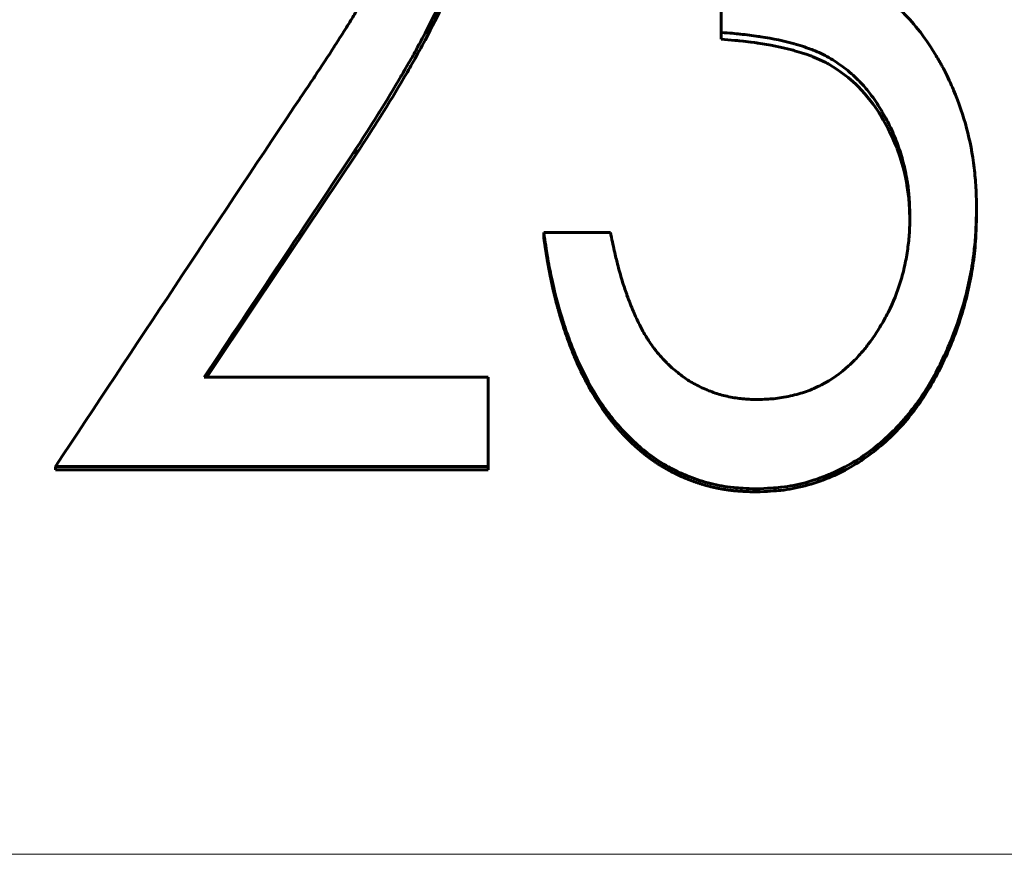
# Model space of a CAD drawing. Header units: millimetres. Extents: x 0 to 420, y 0 to 297.
# Tile 10 of 21: x 114.8 to 119.92, y 168.38 to 172.72. Entities that reach past the tile are written whole.
import ezdxf

# ---------------------------------------------------------------- set-up
doc = ezdxf.new("R2010")
doc.units = ezdxf.units.MM
doc.linetypes.add('K5LT_AXLED', pattern=[12, 7.5, -1.5, 1.5, -1.5])
doc.linetypes.add('K5LT_BASIC', pattern=[0])
doc.layers.add('Системный слой (1)', color=251, linetype='Continuous', true_color=0x6c6c6c)

# ---------------------------------------------------------------- blocks, each defined once
blk = doc.blocks.new('U8')
at = {"layer": 'Системный слой (1)', "color": 150, "linetype": 'K5LT_BASIC', "lineweight": 60, "true_color": 0x0080ff}
for p, q in [((118.4794, 172.616), (118.4447, 172.6188)), ((118.5142, 172.6131), (118.4794, 172.616)), ((118.5286, 172.6118), (118.5142, 172.6131)), ((118.535, 172.6111), (118.5286, 172.6118)), ((118.538, 172.6109), (118.535, 172.6111)), ((118.5394, 172.6107), (118.538, 172.6109)), ((118.5401, 172.6106), (118.5394, 172.6107)), ((118.5405, 172.6106), (118.5401, 172.6106)), ((118.5407, 172.6106), (118.5405, 172.6106)), ((118.5408, 172.6106), (118.5407, 172.6106)), ((118.5583, 172.6087), (118.5408, 172.6106)), ((118.5978, 172.604), (118.5583, 172.6087)), ((118.6173, 172.6014), (118.5978, 172.604)), ((118.627, 172.6001), (118.6173, 172.6014)), ((118.6318, 172.5994), (118.627, 172.6001)), ((118.6342, 172.599), (118.6318, 172.5994)), ((118.6354, 172.5988), (118.6342, 172.599)), ((118.636, 172.5988), (118.6354, 172.5988)), ((118.6363, 172.5987), (118.636, 172.5988)), ((118.6364, 172.5987), (118.6363, 172.5987)), ((118.7018, 172.5878), (118.6364, 172.5987)), ((118.7657, 172.5746), (118.7018, 172.5878)), ((118.796, 172.5673), (118.7657, 172.5746)), ((118.8107, 172.5634), (118.796, 172.5673)), ((118.818, 172.5614), (118.8107, 172.5634)), ((118.8216, 172.5604), (118.818, 172.5614)), ((118.8234, 172.5599), (118.8216, 172.5604)), ((118.8243, 172.5597), (118.8234, 172.5599)), ((118.8248, 172.5596), (118.8243, 172.5597)), ((118.825, 172.5595), (118.8248, 172.5596)), ((118.8251, 172.5595), (118.825, 172.5595)), ((118.8622, 172.5486), (118.8251, 172.5595)), ((118.8917, 172.5391), (118.8622, 172.5486)), ((118.9049, 172.5345), (118.8917, 172.5391)), ((118.9111, 172.5323), (118.9049, 172.5345)), ((118.9141, 172.5311), (118.9111, 172.5323)), ((118.9155, 172.5306), (118.9141, 172.5311)), ((118.9162, 172.5303), (118.9155, 172.5306)), ((118.9166, 172.5302), (118.9162, 172.5303)), ((118.9168, 172.5301), (118.9166, 172.5302)), ((118.9169, 172.5301), (118.9168, 172.5301)), ((118.9421, 172.5198), (118.9169, 172.5301)), ((118.9733, 172.5053), (118.9421, 172.5198)), ((118.9887, 172.4974), (118.9733, 172.5053)), ((118.9964, 172.4933), (118.9887, 172.4974)), ((119.0002, 172.4912), (118.9964, 172.4933)), ((119.0021, 172.4901), (119.0002, 172.4912)), ((119.0031, 172.4896), (119.0021, 172.4901)), ((119.0036, 172.4893), (119.0031, 172.4896)), ((119.0038, 172.4892), (119.0036, 172.4893)), ((119.0039, 172.4891), (119.0038, 172.4892)), ((119.0477, 172.4623), (119.0039, 172.4891)), ((119.104, 172.4207), (119.0477, 172.4623)), ((119.1307, 172.3976), (119.104, 172.4207)), ((119.1437, 172.3854), (119.1307, 172.3976)), ((119.1502, 172.3792), (119.1437, 172.3854)), ((119.1534, 172.3761), (119.1502, 172.3792)), ((119.1549, 172.3745), (119.1534, 172.3761)), ((119.1557, 172.3737), (119.1549, 172.3745)), ((119.1561, 172.3733), (119.1557, 172.3737)), ((119.1563, 172.3731), (119.1561, 172.3733)), ((119.1564, 172.373), (119.1563, 172.3731)), ((119.1914, 172.3356), (119.1564, 172.373)), ((119.2347, 172.2812), (119.1914, 172.3356)), ((119.2549, 172.2521), (119.2347, 172.2812)), ((119.2646, 172.2371), (119.2549, 172.2521)), ((119.2693, 172.2295), (119.2646, 172.2371)), ((119.2717, 172.2257), (119.2693, 172.2295)), ((119.2729, 172.2238), (119.2717, 172.2257)), ((119.2735, 172.2228), (119.2729, 172.2238)), ((119.2737, 172.2223), (119.2735, 172.2228)), ((119.2739, 172.2221), (119.2737, 172.2223)), ((119.274, 172.2219), (119.2739, 172.2221)), ((119.2869, 172.2), (119.274, 172.2219)), ((119.3035, 172.1697), (119.2869, 172.2)), ((119.3117, 172.1539), (119.3035, 172.1697)), ((119.3157, 172.1458), (119.3117, 172.1539)), ((119.3178, 172.1417), (119.3157, 172.1458)), ((119.3188, 172.1397), (119.3178, 172.1417)), ((119.3193, 172.1387), (119.3188, 172.1397)), ((119.3195, 172.1381), (119.3193, 172.1387)), ((119.3196, 172.1379), (119.3195, 172.1381)), ((119.3197, 172.1377), (119.3196, 172.1379)), ((119.3303, 172.1156), (119.3197, 172.1377)), ((119.3451, 172.0824), (119.3303, 172.1156)), ((119.3518, 172.066), (119.3451, 172.0824)), ((119.3551, 172.0579), (119.3518, 172.066)), ((119.3566, 172.0539), (119.3551, 172.0579)), ((119.3574, 172.0519), (119.3566, 172.0539)), ((119.3578, 172.0509), (119.3574, 172.0519)), ((119.358, 172.0504), (119.3578, 172.0509)), ((119.3581, 172.0501), (119.358, 172.0504)), ((119.3581, 172.05), (119.3581, 172.0501)), ((119.3722, 172.0105), (119.3581, 172.05)), ((119.3928, 171.9397), (119.3722, 172.0105)), ((119.4014, 171.9029), (119.3928, 171.9397)), ((119.4052, 171.8842), (119.4014, 171.9029)), ((119.407, 171.8748), (119.4052, 171.8842)), ((119.4079, 171.87), (119.407, 171.8748)), ((119.4084, 171.8677), (119.4079, 171.87)), ((119.4086, 171.8665), (119.4084, 171.8677)), ((119.4087, 171.8659), (119.4086, 171.8665)), ((119.4087, 171.8656), (119.4087, 171.8659)), ((119.4088, 171.8654), (119.4087, 171.8656)), ((119.4095, 171.8614), (119.4088, 171.8654)), ((119.4162, 171.8161), (119.4095, 171.8614)), ((119.4188, 171.7932), (119.4162, 171.8161)), ((119.4199, 171.7818), (119.4188, 171.7932)), ((119.4204, 171.7761), (119.4199, 171.7818)), ((119.4206, 171.7732), (119.4204, 171.7761)), ((119.4207, 171.7718), (119.4206, 171.7732)), ((119.4208, 171.771), (119.4207, 171.7718)), ((119.4208, 171.7707), (119.4208, 171.771)), ((119.4208, 171.7705), (119.4208, 171.7707)), ((119.4208, 171.7703), (119.4208, 171.7705)), ((119.425, 171.6863), (119.4208, 171.7703))]:
    blk.add_line(p, q, dxfattribs=at)
blk = doc.blocks.new('U27')
at = {"layer": 'Системный слой (1)', "color": 150, "linetype": 'K5LT_BASIC', "lineweight": 60, "true_color": 0x0080ff}
for p, q in [((116.5453, 172.0184), (116.287, 171.6337)), ((116.287, 171.6337), (116.0287, 171.2484)), ((116.0287, 171.2484), (115.7704, 170.8627))]:
    blk.add_line(p, q, dxfattribs=at)

msp = doc.modelspace()

# ---------------------------------------------------------------- linework, layer by layer
at = {"layer": 'Системный слой (1)', "color": 150, "linetype": 'K5LT_BASIC', "lineweight": 60, "true_color": 0x0080ff}
for p, q in [((118.4447, 172.6544), (118.4447, 173.1146)), ((118.4447, 172.6544), (118.4447, 172.6188)), ((116.5453, 172.0489), (116.5453, 172.0184)), ((119.7716, 171.7411), (119.7716, 171.7131)), ((117.5216, 171.6155), (117.5216, 171.5886)), ((117.5216, 171.6155), (117.8678, 171.6155)), ((115.7566, 170.8627), (117.2331, 170.8627)), ((117.2331, 170.3986), (117.2331, 170.8627)), ((114.9831, 170.3986), (114.9831, 170.3818)), ((117.2331, 170.3986), (114.9831, 170.3986)), ((117.2331, 170.3986), (117.2331, 170.3818)), ((117.2331, 170.3818), (114.9831, 170.3818)), ((118.6259, 170.2825), (118.6259, 170.2666))]:
    msp.add_line(p, q, dxfattribs=at)
at = {"layer": 'Системный слой (1)', "color": 30, "linetype": 'K5LT_AXLED', "lineweight": 18, "true_color": 0xff8000}
msp.add_line((42.5216, 168.3833), (201.5216, 168.3833), dxfattribs=at)
at = {"layer": 'Системный слой (1)', "color": 150, "linetype": 'K5LT_BASIC', "lineweight": 60, "true_color": 0x0080ff}
for points, degree, knots in [([(116.2244, 172.2672), (116.2481, 172.3021), (116.2689, 172.3328), (116.2957, 172.3724), (116.3115, 172.396), (116.3247, 172.4156), (116.3307, 172.4248), (116.3309, 172.4251), (116.3662, 172.4779), (116.4005, 172.5305), (116.4351, 172.5844), (116.4354, 172.585), (116.459, 172.6217), (116.4788, 172.653), (116.5042, 172.6935), (116.5119, 172.706), (116.5258, 172.7287), (116.5322, 172.7392), (116.5429, 172.7572), (116.5496, 172.7686), (116.5615, 172.7892), (116.5691, 172.8023), (116.5777, 172.8173), (116.5829, 172.8263), (116.5839, 172.8282), (116.598, 172.8527), (116.6082, 172.8705), (116.62, 172.8913), (116.6263, 172.9024), (116.6305, 172.91), (116.6323, 172.9132), (116.6322, 172.9131), (116.6456, 172.9373), (116.6585, 172.9619), (116.6731, 172.9913), (116.6747, 172.9947), (116.6846, 173.0147), (116.6972, 173.0414), (116.7081, 173.0656), (116.7139, 173.0789), (116.7151, 173.0818), (116.741, 173.1425), (116.7619, 173.2026), (116.7947, 173.3203), (116.8063, 173.3747), (116.8152, 173.4364), (116.8163, 173.4445), (116.8191, 173.4666), (116.8223, 173.4962), (116.8246, 173.5277), (116.8255, 173.5445), (116.8256, 173.5459), (116.8268, 173.5677), (116.828, 173.5994), (116.8293, 173.6416)], 3, [0, 0, 0, 0, 0.0625, 0.0625, 0.09375, 0.123047, 0.123047, 0.125, 0.125, 0.248047, 0.248047, 0.25, 0.25, 0.3125, 0.3125, 0.34375, 0.34375, 0.375, 0.375, 0.40625, 0.40625, 0.421875, 0.433594, 0.433594, 0.4375, 0.4375, 0.46875, 0.46875, 0.484375, 0.498047, 0.498047, 0.5, 0.5, 0.554688, 0.554688, 0.5625, 0.5625, 0.59375, 0.617188, 0.617188, 0.625, 0.625, 0.75, 0.75, 0.859375, 0.859375, 0.875, 0.875, 0.90625, 0.935547, 0.935547, 0.9375, 0.9375, 1, 1, 1, 1]), ([(117.1755, 173.6685), (117.1749, 173.644), (117.1743, 173.6227), (117.1735, 173.5952), (117.173, 173.5795), (117.1724, 173.5664), (117.1722, 173.5601), (117.1722, 173.5598), (117.1712, 173.5388), (117.1696, 173.5102), (117.1675, 173.4833), (117.166, 173.4658), (117.1652, 173.4576), (117.1589, 173.3966), (117.1511, 173.3428), (117.1373, 173.269), (117.1334, 173.2498), (117.1149, 173.1632), (117.0967, 173.0967), (117.0733, 173.0279), (117.0718, 173.0233), (117.0486, 172.9569), (117.0213, 172.8899), (116.988, 172.8173), (116.9873, 172.8158), (116.9622, 172.7612), (116.9299, 172.697), (116.8851, 172.6131), (116.88, 172.6036), (116.8735, 172.5916), (116.8723, 172.5894), (116.8616, 172.5695), (116.8357, 172.5227), (116.8037, 172.4671), (116.7818, 172.4297), (116.7802, 172.427), (116.742, 172.3619), (116.7044, 172.2997), (116.6655, 172.2377), (116.6646, 172.2364), (116.6393, 172.196), (116.5996, 172.1337), (116.5453, 172.0489)], 3, [0, 0, 0, 0, 0.03125, 0.03125, 0.046875, 0.060547, 0.060547, 0.0625, 0.0625, 0.09375, 0.109375, 0.109375, 0.125, 0.125, 0.21875, 0.21875, 0.25, 0.25, 0.367188, 0.367188, 0.375, 0.375, 0.498047, 0.498047, 0.5, 0.5, 0.625, 0.625, 0.640625, 0.640625, 0.644531, 0.644531, 0.6875, 0.746094, 0.746094, 0.75, 0.75, 0.873047, 0.873047, 0.875, 0.875, 1, 1, 1, 1]), ([(117.1755, 173.6244), (117.1743, 173.576), (117.1732, 173.5397), (117.1721, 173.5155), (117.1704, 173.4762), (117.1678, 173.4399), (117.1643, 173.4067), (117.1572, 173.3376), (117.1456, 173.2657), (117.1295, 173.1912), (117.114, 173.1188), (117.0942, 173.0487), (117.0704, 172.9807), (117.0483, 172.9178), (117.0205, 172.8503), (116.987, 172.7781), (116.9622, 172.7247), (116.9299, 172.6611), (116.8901, 172.5871), (116.8703, 172.5503), (116.8506, 172.5147), (116.8309, 172.4804), (116.8153, 172.4531), (116.798, 172.4234), (116.779, 172.3913), (116.7414, 172.3277), (116.7032, 172.2652), (116.6643, 172.2037), (116.6393, 172.1642), (116.5997, 172.1025), (116.5453, 172.0184)], 3, [0, 0, 0, 0, 0.0625, 0.0625, 0.0625, 0.125, 0.125, 0.125, 0.25, 0.25, 0.25, 0.375, 0.375, 0.375, 0.5, 0.5, 0.5, 0.625, 0.625, 0.625, 0.696429, 0.696429, 0.696429, 0.75, 0.75, 0.75, 0.875, 0.875, 0.875, 1, 1, 1, 1]), ([(119.1676, 172.9242), (119.1808, 172.9163), (119.2031, 172.9028), (119.2191, 172.8929), (119.2258, 172.8887), (119.226, 172.8886), (119.2375, 172.8813), (119.2476, 172.8747), (119.2667, 172.8618), (119.2752, 172.8558), (119.3011, 172.8367), (119.3271, 172.8159), (119.3533, 172.7924), (119.3707, 172.7762), (119.3797, 172.7675), (119.4213, 172.7262), (119.4508, 172.6927), (119.4777, 172.6575), (119.4788, 172.6561), (119.4979, 172.6308), (119.5238, 172.5928), (119.5571, 172.541)], 3, [0, 0, 0, 0, 0.0625, 0.121094, 0.121094, 0.125, 0.125, 0.1875, 0.1875, 0.25, 0.25, 0.375, 0.4375, 0.4375, 0.5, 0.5, 0.742188, 0.742188, 0.75, 0.75, 1, 1, 1, 1]), ([(119.4255, 171.7023), (119.4247, 171.7237), (119.424, 171.7425), (119.4228, 171.7667), (119.4221, 171.7805), (119.4213, 171.7919), (119.4209, 171.7975), (119.4209, 171.7978), (119.419, 171.823), (119.4163, 171.847), (119.4115, 171.8788), (119.4102, 171.8864), (119.4029, 171.9276), (119.3958, 171.9596), (119.3789, 172.0216), (119.369, 172.052), (119.3473, 172.1094), (119.3346, 172.1386), (119.3067, 172.196), (119.2934, 172.221), (119.2779, 172.2476), (119.2761, 172.2506), (119.2569, 172.2826), (119.2248, 172.3298), (119.1889, 172.3722), (119.1674, 172.3953), (119.1623, 172.4007), (119.1334, 172.4299), (119.097, 172.462), (119.058, 172.4898), (119.0314, 172.5074), (119.0182, 172.5156), (118.9774, 172.5387), (118.9502, 172.5517), (118.9206, 172.5635), (118.9184, 172.5643), (118.8939, 172.5738), (118.8645, 172.5833), (118.8275, 172.5939), (118.8261, 172.5943), (118.772, 172.6096), (118.7134, 172.6221), (118.6451, 172.6328), (118.6404, 172.6335), (118.6062, 172.6386), (118.5754, 172.6425), (118.5428, 172.6459), (118.5415, 172.646), (118.5195, 172.6483), (118.4875, 172.651), (118.4447, 172.6544)], 3, [0, 0, 0, 0, 0.03125, 0.03125, 0.046875, 0.060547, 0.060547, 0.0625, 0.0625, 0.109375, 0.109375, 0.125, 0.125, 0.1875, 0.1875, 0.25, 0.25, 0.3125, 0.3125, 0.367188, 0.367188, 0.375, 0.375, 0.4375, 0.484375, 0.484375, 0.5, 0.5, 0.5625, 0.59375, 0.59375, 0.625, 0.625, 0.683594, 0.683594, 0.6875, 0.6875, 0.748047, 0.748047, 0.75, 0.75, 0.867188, 0.867188, 0.875, 0.875, 0.935547, 0.935547, 0.9375, 0.9375, 1, 1, 1, 1]), ([(119.5571, 172.541), (119.5688, 172.5209), (119.5789, 172.5033), (119.5917, 172.4804), (119.5985, 172.4682), (119.604, 172.4578), (119.6069, 172.4523), (119.6073, 172.4514), (119.6152, 172.436), (119.6278, 172.4101), (119.6407, 172.381), (119.6482, 172.3635), (119.6502, 172.3587), (119.6801, 172.2874), (119.7028, 172.2214), (119.7373, 172.0917), (119.7503, 172.0227), (119.7632, 171.9156), (119.7662, 171.8818), (119.7681, 171.8481), (119.7682, 171.8468), (119.7695, 171.8228), (119.7706, 171.7878), (119.7716, 171.7411)], 3, [0, 0, 0, 0, 0.0625, 0.0625, 0.09375, 0.117188, 0.117188, 0.125, 0.125, 0.1875, 0.234375, 0.234375, 0.25, 0.25, 0.5, 0.5, 0.75, 0.75, 0.871094, 0.871094, 0.875, 0.875, 1, 1, 1, 1]), ([(119.7716, 171.7411), (119.7709, 171.7125), (119.7702, 171.6875), (119.7691, 171.6553), (119.7683, 171.6369), (119.7676, 171.6216), (119.7672, 171.6142), (119.7672, 171.6138), (119.7652, 171.5794), (119.7624, 171.5471), (119.7573, 171.505), (119.7559, 171.4942), (119.7516, 171.4644), (119.7483, 171.4438), (119.7406, 171.4016), (119.7363, 171.3794), (119.7222, 171.3136), (119.7118, 171.2716), (119.6838, 171.1735), (119.6628, 171.1134), (119.6292, 171.0319), (119.6205, 171.0117), (119.5922, 170.9489), (119.555, 170.8744), (119.5148, 170.8073), (119.4926, 170.7734), (119.49, 170.7696), (119.4622, 170.7283), (119.4165, 170.6674), (119.3665, 170.6124), (119.337, 170.5823), (119.3299, 170.5753), (119.2582, 170.5066), (119.1902, 170.455), (119.044, 170.3702), (118.9648, 170.3375), (118.8392, 170.3034), (118.7984, 170.2956), (118.7567, 170.2908), (118.755, 170.2906), (118.7258, 170.2874), (118.6831, 170.2847), (118.6259, 170.2825)], 3, [0, 0, 0, 0, 0.03125, 0.03125, 0.046875, 0.0605469, 0.0605469, 0.0625, 0.0625, 0.109375, 0.109375, 0.125, 0.125, 0.15625, 0.15625, 0.1875, 0.1875, 0.25, 0.25, 0.34375, 0.34375, 0.375, 0.375, 0.4375, 0.4921875, 0.4921875, 0.5, 0.5, 0.5625, 0.609375, 0.609375, 0.625, 0.625, 0.75, 0.75, 0.875, 0.875, 0.9355469, 0.9355469, 0.9375, 0.9375, 0.9999999, 0.9999999, 0.9999999, 0.9999999]), ([(119.7716, 171.7131), (119.7702, 171.6564), (119.7687, 171.6138), (119.7671, 171.5855), (119.7646, 171.5418), (119.7604, 171.4994), (119.7545, 171.4584), (119.7488, 171.419), (119.7411, 171.377), (119.7316, 171.3327), (119.7222, 171.2892), (119.7119, 171.2478), (119.7006, 171.2086), (119.6782, 171.1307), (119.6483, 171.0509), (119.6111, 170.969), (119.5733, 170.886), (119.5319, 170.8114), (119.4869, 170.7452), (119.4375, 170.6724), (119.3825, 170.6071), (119.3219, 170.5495), (119.2582, 170.4889), (119.19, 170.4376), (119.1171, 170.3957), (119.044, 170.3537), (118.9651, 170.3212), (118.8802, 170.2984), (118.8379, 170.2871), (118.7959, 170.2792), (118.7541, 170.2746), (118.7259, 170.2715), (118.6832, 170.2689), (118.6259, 170.2666)], 3, [0, 0, 0, 0, 0.0625, 0.0625, 0.0625, 0.125, 0.125, 0.125, 0.1875, 0.1875, 0.1875, 0.25, 0.25, 0.25, 0.375, 0.375, 0.375, 0.5, 0.5, 0.5, 0.625, 0.625, 0.625, 0.75, 0.75, 0.75, 0.875, 0.875, 0.875, 0.9375, 0.9375, 0.9375, 1, 1, 1, 1]), ([(118.6322, 170.7467), (118.6681, 170.7477), (118.6957, 170.749), (118.716, 170.7509), (118.7168, 170.7509), (118.7451, 170.7537), (118.7733, 170.7583), (118.8189, 170.7684), (118.8334, 170.7721), (118.8611, 170.7799), (118.8738, 170.784), (118.8998, 170.7933), (118.9129, 170.7985), (118.9393, 170.8101), (118.953, 170.8167), (119.0174, 170.8501), (119.0648, 170.8838), (119.1277, 170.9408), (119.1628, 170.9763), (119.1954, 171.016), (119.2133, 171.0396), (119.218, 171.046), (119.2385, 171.0746), (119.2621, 171.1102), (119.284, 171.1479), (119.2983, 171.1735), (119.3054, 171.1868), (119.3384, 171.2516), (119.3599, 171.305), (119.385, 171.3881), (119.3923, 171.416), (119.4047, 171.4724), (119.4098, 171.5012), (119.4176, 171.557), (119.4204, 171.5848), (119.4222, 171.6139), (119.4223, 171.6151), (119.4235, 171.6349), (119.4245, 171.6638), (119.4255, 171.7023)], 3, [0, 0, 0, 0, 0.0585938, 0.0585938, 0.0625, 0.0625, 0.125, 0.125, 0.15625, 0.15625, 0.1875, 0.1875, 0.21875, 0.21875, 0.25, 0.25, 0.375, 0.375, 0.4375, 0.484375, 0.484375, 0.5, 0.5, 0.5625, 0.59375, 0.59375, 0.625, 0.625, 0.75, 0.75, 0.8125, 0.8125, 0.875, 0.875, 0.9355469, 0.9355469, 0.9375, 0.9375, 0.9999977, 0.9999977, 0.9999977, 0.9999977]), ([(118.6259, 170.2825), (118.575, 170.2841), (118.5363, 170.2862), (118.509, 170.2889), (118.5085, 170.289), (118.4873, 170.2912), (118.4675, 170.294), (118.4285, 170.3008), (118.4097, 170.3048), (118.3517, 170.3195), (118.2858, 170.3407), (118.2227, 170.3693), (118.1873, 170.3875), (118.1783, 170.3923), (118.1361, 170.4157), (118.0748, 170.4553), (118.0168, 170.5037), (117.9867, 170.5316), (117.9828, 170.5353), (117.9511, 170.5655), (117.8991, 170.6209), (117.8517, 170.6826), (117.8284, 170.7161), (117.8268, 170.7184), (117.7848, 170.7794), (117.7476, 170.8449), (117.697, 170.9524), (117.667, 171.0225), (117.64, 171.0981), (117.6263, 171.1398), (117.6245, 171.1456), (117.6017, 171.217), (117.5834, 171.2841), (117.5659, 171.3613), (117.5637, 171.3714), (117.5541, 171.4167), (117.5469, 171.4545), (117.5401, 171.4952), (117.5398, 171.497), (117.5354, 171.5239), (117.5293, 171.5631), (117.5216, 171.6155)], 3, [0, 0, 0, 0, 0.060547, 0.060547, 0.0625, 0.0625, 0.09375, 0.09375, 0.125, 0.125, 0.1875, 0.234375, 0.234375, 0.25, 0.25, 0.3125, 0.367188, 0.367188, 0.375, 0.375, 0.4375, 0.496094, 0.496094, 0.5, 0.5, 0.625, 0.625, 0.6875, 0.742188, 0.742188, 0.75, 0.75, 0.859375, 0.859375, 0.875, 0.875, 0.935547, 0.935547, 0.9375, 0.9375, 1, 1, 1, 1]), ([(118.6259, 170.2666), (118.5865, 170.2679), (118.5536, 170.2694), (118.5272, 170.2711), (118.5073, 170.2732), (118.4773, 170.2763), (118.4478, 170.2808), (118.4188, 170.2865), (118.3904, 170.2937), (118.3325, 170.3081), (118.2764, 170.3274), (118.2222, 170.3514), (118.1698, 170.3802), (118.1193, 170.408), (118.0707, 170.4407), (118.024, 170.4782), (117.9792, 170.5207), (117.9371, 170.5607), (117.8974, 170.604), (117.8602, 170.6507), (117.8255, 170.7008), (117.7645, 170.7888), (117.7104, 170.8892), (117.6633, 171.002), (117.623, 171.1273), (117.6047, 171.1839), (117.5884, 171.2409), (117.5741, 171.2981), (117.5617, 171.3557), (117.5558, 171.3833), (117.5502, 171.4119), (117.5448, 171.4414), (117.5397, 171.4718), (117.5365, 171.4912), (117.5324, 171.5171), (117.5274, 171.5496), (117.5216, 171.5886)], 4, [0, 0, 0, 0, 0, 0.0625, 0.0625, 0.0625, 0.0625, 0.125, 0.125, 0.125, 0.125, 0.25, 0.25, 0.25, 0.25, 0.375, 0.375, 0.375, 0.375, 0.5, 0.5, 0.5, 0.5, 0.75, 0.75, 0.75, 0.75, 0.875, 0.875, 0.875, 0.875, 0.9375, 0.9375, 0.9375, 0.9375, 1, 1, 1, 1, 1]), ([(117.8678, 171.6155), (117.8752, 171.5801), (117.882, 171.5486), (117.8914, 171.5073), (117.8971, 171.4827), (117.9023, 171.4617), (117.9048, 171.4518), (117.9049, 171.4515), (117.9128, 171.4209), (117.9281, 171.366), (117.9445, 171.3162), (117.9533, 171.2919), (117.9537, 171.2907), (117.9653, 171.2588), (117.9866, 171.2046), (118.0082, 171.1582), (118.0194, 171.1361), (118.0199, 171.1351), (118.0283, 171.1189), (118.0408, 171.0956), (118.0526, 171.0755), (118.0591, 171.0648), (118.061, 171.0618), (118.0731, 171.0425), (118.0897, 171.0197), (118.1121, 170.9913)], 3, [0, 0, 0, 0, 0.125, 0.125, 0.1875, 0.2460938, 0.2460938, 0.25, 0.25, 0.375, 0.4921875, 0.4921875, 0.5, 0.5, 0.625, 0.7421875, 0.7421875, 0.75, 0.75, 0.8125, 0.859375, 0.859375, 0.875, 0.875, 0.9999957, 0.9999957, 0.9999957, 0.9999957]), ([(118.1121, 170.9913), (118.1229, 170.9788), (118.141, 170.9585), (118.1546, 170.944), (118.1608, 170.9378), (118.1613, 170.9373), (118.1701, 170.9284), (118.1787, 170.9204), (118.1973, 170.9039), (118.207, 170.8958), (118.24, 170.8692), (118.2598, 170.8549), (118.2875, 170.8375), (118.2976, 170.8317), (118.3194, 170.82), (118.3315, 170.814), (118.3686, 170.7967), (118.3912, 170.7875), (118.4342, 170.7732), (118.4586, 170.7667), (118.5089, 170.7562), (118.5319, 170.7526), (118.5551, 170.7503), (118.5569, 170.7501), (118.5743, 170.7485), (118.5991, 170.7474), (118.6322, 170.7467)], 3, [0, 0, 0, 0, 0.0625, 0.1171875, 0.1171875, 0.125, 0.125, 0.1875, 0.1875, 0.25, 0.25, 0.375, 0.375, 0.4375, 0.4375, 0.5, 0.5, 0.625, 0.625, 0.75, 0.75, 0.8671875, 0.8671875, 0.875, 0.875, 0.9999996, 0.9999996, 0.9999996, 0.9999996])]:
    msp.add_open_spline(points, degree=degree, knots=knots, dxfattribs=at)
for points in [[(114.9831, 170.3986), (115.3969, 171.0232), (115.8107, 171.6464), (116.2244, 172.2672)], [(116.5453, 172.0489), (116.2824, 171.6544), (116.0195, 171.2589), (115.7566, 170.8627)]]:
    msp.add_open_spline(points, degree=3, dxfattribs=at)

# ---------------------------------------------------------------- block references
at = {"layer": 'Системный слой (1)'}
for name in ['U8', 'U27']:
    msp.add_blockref(name, (0, 0), dxfattribs=at)

doc.saveas('drawing.dxf')
